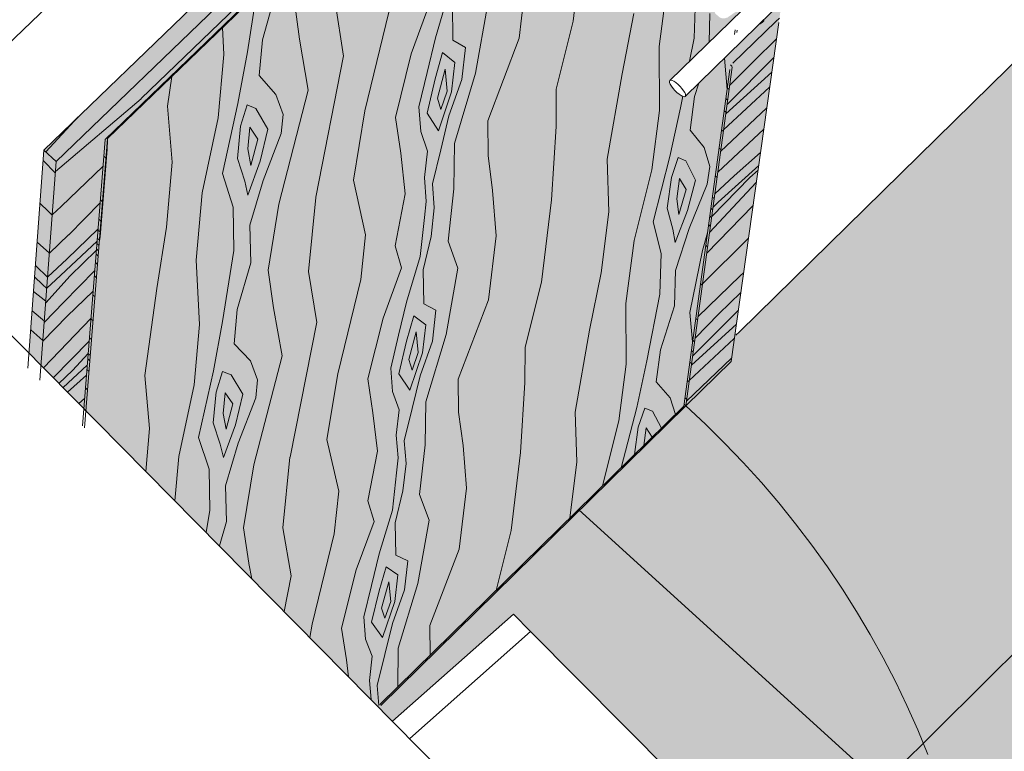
# Model space of a CAD drawing. Header units: centimetres. Extents: x -2274.6 to -2273.04, y 1316.35 to 1317.85.
# Tile 19 of 59: x -2274.06 to -2273.95, y 1316.71 to 1316.8. Entities that reach past the tile are written whole.
import ezdxf

# ---------------------------------------------------------------- set-up
doc = ezdxf.new("R2010")
doc.units = ezdxf.units.CM
for name, color, linetype, lineweight in [('_Przerywana-1', 254, 'Continuous', 9), ('Drzwi', 7, 'Continuous', 9), ('Drzwi-1', 250, 'Continuous', 9), ('Drzwi-3', 254, 'Continuous', 9), ('Modele ogólne', 7, 'Continuous', 9), ('Stropy', 7, 'Continuous', 9), ('Wzór powierzchni', 7, 'Continuous', 9), ('Wzór powierzchni-1', 250, 'Continuous', 9), ('Ściany', 7, 'Continuous', 9), ('Ściany-1', 250, 'Continuous', 25)]:
    doc.layers.add(name, color=color, linetype=linetype, lineweight=lineweight)
doc.layers.add('Drzwi-2', color=7, linetype='Continuous', lineweight=9, true_color=0xebd9b4)
doc.layers.add('Wzór powierzchni-3', color=7, linetype='Continuous', lineweight=9, true_color=0xf1ebe7)

# ---------------------------------------------------------------- blocks, each defined once
blk = doc.blocks.new('FP_9-Aksono')
at = {"layer": 'Wzór powierzchni-3'}
h = blk.add_hatch(color=256, dxfattribs=at)
h.paths.add_polyline_path([(-2273.89378, 1316.58642), (-2273.89301, 1316.58725), (-2273.89341, 1316.58865), (-2273.89379, 1316.59034), (-2273.89417, 1316.5979), (-2273.89267, 1316.60572), (-2273.89053, 1316.6105), (-2273.88957, 1316.61266), (-2273.88815, 1316.61453), (-2273.88801, 1316.61524), (-2273.88502, 1316.62192), (-2273.88054, 1316.62772), (-2273.8748, 1316.63235), (-2273.86804, 1316.63559), (-2273.86468, 1316.63636), (-2273.86418, 1316.63682), (-2273.86409, 1316.63682), (-2273.86398, 1316.63701), (-2273.83077, 1316.67087), (-2273.8307, 1316.67089), (-2273.83064, 1316.67088), (-2273.83058, 1316.67089), (-2273.83059, 1316.67116), (-2273.82683, 1316.675), (-2273.82644, 1316.67501), (-2273.8222, 1316.67116), (-2273.82212, 1316.67095), (-2273.82212, 1316.67084), (-2273.82199, 1316.67092), (-2273.79547, 1316.64717), (-2273.78619, 1316.65674), (-2273.78457, 1316.66176), (-2273.78716, 1316.66272), (-2273.7949, 1316.66722), (-2273.80171, 1316.67294), (-2273.80736, 1316.67969), (-2273.80812, 1316.68103), (-2273.81007, 1316.68312), (-2273.81543, 1316.69106), (-2273.81937, 1316.69963), (-2273.8218, 1316.70861), (-2273.8219, 1316.70971), (-2273.82272, 1316.71004), (-2273.82299, 1316.71032), (-2273.82299, 1316.71041), (-2273.82218, 1316.71266), (-2273.82263, 1316.7181), (-2273.82192, 1316.72677), (-2273.81928, 1316.73668), (-2273.81548, 1316.7448), (-2273.81029, 1316.75212), (-2273.80386, 1316.75847), (-2273.79635, 1316.76366), (-2273.78798, 1316.76756), (-2273.77897, 1316.77008), (-2273.76956, 1316.77114), (-2273.75999, 1316.77072), (-2273.75053, 1316.76884), (-2273.74142, 1316.76553), (-2273.7329, 1316.76089), (-2273.72609, 1316.75569), (-2273.75617, 1316.79749), (-2273.75718, 1316.79932), (-2273.75788, 1316.80147), (-2273.75811, 1316.80316), (-2273.75788, 1316.80568), (-2273.75387, 1316.81708), (-2273.75364, 1316.81764), (-2273.75253, 1316.81923), (-2273.75153, 1316.82043), (-2273.74942, 1316.82197), (-2273.74333, 1316.82552), (-2273.74046, 1316.8334), (-2273.7398, 1316.83452), (-2273.73919, 1316.83533), (-2273.73805, 1316.83653), (-2273.73718, 1316.8373), (-2273.73515, 1316.83874), (-2273.7331, 1316.83994), (-2273.67568, 1316.87324), (-2273.66182, 1316.89553), (-2273.661, 1316.89664), (-2273.6603, 1316.89735), (-2273.65877, 1316.8988), (-2273.65747, 1316.89978), (-2273.65576, 1316.90094), (-2273.65406, 1316.90181), (-2273.65331, 1316.90212), (-2273.65216, 1316.90254), (-2273.64999, 1316.90295), (-2273.6488, 1316.90295), (-2273.64788, 1316.90289), (-2273.64596, 1316.90228), (-2273.64503, 1316.90196), (-2273.64342, 1316.90087), (-2273.64198, 1316.89929), (-2273.60224, 1316.84643), (-2273.57711, 1316.87235), (-2273.63716, 1316.92254), (-2273.6388, 1316.92161), (-2273.64178, 1316.9241), (-2273.64115, 1316.92587), (-2273.64437, 1316.92857), (-2273.60529, 1317.03809), (-2273.55202, 1317.09121), (-2273.45917, 1317.01676), (-2273.43427, 1317.04229), (-2273.43418, 1317.04219), (-2273.43421, 1317.04245), (-2273.43081, 1317.0459), (-2273.43075, 1317.04584), (-2273.43073, 1317.04584), (-2273.43075, 1317.04601), (-2273.39857, 1317.07898), (-2273.39851, 1317.07902), (-2273.39844, 1317.07907), (-2273.39836, 1317.07902), (-2273.39839, 1317.07925), (-2273.39503, 1317.08265), (-2273.39497, 1317.08259), (-2273.39495, 1317.0826), (-2273.39497, 1317.08276), (-2273.3632, 1317.11531), (-2273.36315, 1317.11535), (-2273.36308, 1317.11541), (-2273.36299, 1317.11535), (-2273.36302, 1317.11557), (-2273.35981, 1317.11887), (-2273.35945, 1317.11888), (-2273.35525, 1317.11557), (-2273.35517, 1317.11528), (-2273.35503, 1317.11533), (-2273.3313, 1317.0969), (-2273.2474, 1317.18387), (-2273.31785, 1317.23712), (-2273.36323, 1317.19114), (-2273.37073, 1317.19689), (-2273.36958, 1317.19938), (-2273.42652, 1317.24302), (-2273.42954, 1317.22014), (-2273.42979, 1317.21969), (-2273.43046, 1317.21684), (-2273.43283, 1317.21256), (-2273.43652, 1317.20888), (-2273.43951, 1317.20715), (-2273.44134, 1317.20614), (-2273.44669, 1317.2046), (-2273.4486, 1317.2043), (-2273.45307, 1317.20427), (-2273.45805, 1317.20506), (-2273.46003, 1317.2055), (-2273.46454, 1317.2074), (-2273.46954, 1317.2106), (-2273.47254, 1317.21336), (-2273.47395, 1317.215), (-2273.47497, 1317.21632), (-2273.47669, 1317.21945), (-2273.47749, 1317.22155), (-2273.47829, 1317.22418), (-2273.47861, 1317.22931), (-2273.47749, 1317.23421), (-2273.47501, 1317.23861), (-2273.47132, 1317.24224), (-2273.46853, 1317.24395), (-2273.46597, 1317.24517), (-2273.4652, 1317.24542), (-2273.46329, 1317.24602), (-2273.45236, 1317.26282), (-2273.45947, 1317.26828), (-2273.5197, 1317.20914), (-2273.52109, 1317.2054), (-2273.52576, 1317.20081), (-2273.52588, 1317.20089), (-2273.59895, 1317.12911), (-2273.59908, 1317.12922), (-2273.59929, 1317.12859), (-2273.60409, 1317.12387), (-2273.60544, 1317.12496), (-2273.97766, 1316.75949), (-2273.97808, 1316.75651), (-2273.98354, 1316.75115), (-2273.98375, 1316.75134), (-2273.98378, 1316.75112), (-2274.02063, 1316.71493), (-2274.01887, 1316.71315), (-2274.00429, 1316.72606), (-2273.89204, 1316.61292), (-2273.89742, 1316.59011), (-2273.89378, 1316.58642)])
h.paths.add_polyline_path([(-2273.89183, 1316.58841), (-2273.88698, 1316.59338), (-2273.88901, 1316.60045), (-2273.88935, 1316.60805), (-2273.88886, 1316.61067), (-2273.89135, 1316.60512), (-2273.89271, 1316.59775), (-2273.89234, 1316.59019), (-2273.89213, 1316.58948)])
h.paths.add_polyline_path([(-2273.82614, 1316.66691), (-2273.826, 1316.66699), (-2273.82628, 1316.66695), (-2273.82614, 1316.66691)])
h.paths.add_polyline_path([(-2273.42631, 1317.04227), (-2273.4263, 1317.04234), (-2273.42631, 1317.04228), (-2273.42631, 1317.04227)])
h.paths.add_polyline_path([(-2273.39054, 1317.07907), (-2273.39052, 1317.07913), (-2273.39054, 1317.07907)])
h.paths.add_polyline_path([(-2273.35859, 1317.11193), (-2273.35858, 1317.11199), (-2273.3586, 1317.11193)])
h.paths.add_polyline_path([(-2273.45205, 1317.20536), (-2273.44705, 1317.20566), (-2273.44187, 1317.20715), (-2273.43739, 1317.20976), (-2273.43717, 1317.20994), (-2273.43389, 1317.21321), (-2273.43156, 1317.21742), (-2273.43054, 1317.2221), (-2273.43095, 1317.22717), (-2273.43256, 1317.23176), (-2273.43551, 1317.23621), (-2273.43946, 1317.23998), (-2273.4444, 1317.24295), (-2273.44486, 1317.24316), (-2273.44976, 1317.24491), (-2273.45076, 1317.24507), (-2273.45133, 1317.24516), (-2273.46817, 1317.21093), (-2273.46361, 1317.20817), (-2273.46328, 1317.208), (-2273.45821, 1317.20618), (-2273.45794, 1317.20612), (-2273.45336, 1317.20544), (-2273.45257, 1317.20539)])
h.paths.add_polyline_path([(-2273.46916, 1317.21175), (-2273.45265, 1317.24535), (-2273.45529, 1317.2457), (-2273.45567, 1317.24573), (-2273.46084, 1317.24542), (-2273.46621, 1317.24382), (-2273.46624, 1317.24381), (-2273.47045, 1317.24137), (-2273.47073, 1317.24114), (-2273.47404, 1317.23782), (-2273.47632, 1317.23378), (-2273.47738, 1317.22912), (-2273.47704, 1317.22414), (-2273.47543, 1317.21945), (-2273.47254, 1317.215), (-2273.46917, 1317.21176)])
h.paths.add_polyline_path([(-2273.42982, 1317.2275), (-2273.42769, 1317.24391), (-2273.4453, 1317.25741), (-2273.4508, 1317.24623), (-2273.44821, 1317.24557), (-2273.4462, 1317.245), (-2273.44235, 1317.24316), (-2273.43863, 1317.24067), (-2273.4345, 1317.23673), (-2273.43215, 1317.23344), (-2273.43132, 1317.23176), (-2273.42986, 1317.22761)])
h.paths.add_polyline_path([(-2273.46156, 1317.2464), (-2273.4606, 1317.2465), (-2273.45536, 1317.2468), (-2273.45208, 1317.24651), (-2273.44633, 1317.25821), (-2273.45136, 1317.26206), (-2273.46153, 1317.24644)])
blk = doc.blocks.new('FP_10-Aksono')
at = {"layer": 'Drzwi-2'}
h = blk.add_hatch(color=256, dxfattribs=at)
h.paths.add_polyline_path([(-2274.05604, 1316.75081), (-2274.05348, 1316.78323), (-2273.96782, 1316.86597), (-2273.97573, 1316.80771), (-2273.97529, 1316.80799), (-2273.9746, 1316.80816), (-2273.97391, 1316.80747), (-2273.97385, 1316.80725), (-2273.97388, 1316.8067), (-2273.97449, 1316.80558), (-2273.97478, 1316.80508), (-2273.97164, 1316.80227), (-2273.96139, 1316.87517), (-2274.05936, 1316.78059), (-2274.06119, 1316.75603), (-2274.05734, 1316.75213)])
h.paths.add_polyline_path([(-2273.98354, 1316.75115), (-2273.97808, 1316.75651), (-2273.97199, 1316.79978), (-2273.97365, 1316.79811), (-2273.9737, 1316.79801), (-2273.97437, 1316.79733), (-2273.97456, 1316.79718), (-2273.97462, 1316.79716), (-2273.97467, 1316.79716), (-2273.97764, 1316.79427), (-2273.98262, 1316.75784)])
h.paths.add_polyline_path([(-2273.97705, 1316.79856), (-2273.97688, 1316.79881), (-2273.97701, 1316.79884), (-2273.97703, 1316.79867)])
h.paths.add_polyline_path([(-2273.97501, 1316.80054), (-2273.97441, 1316.80121), (-2273.9749, 1316.80163), (-2273.97527, 1316.80091), (-2273.97508, 1316.8006)])
blk = doc.blocks.new('FP_11-Aksono')
at = {"layer": 'Drzwi-2'}
h = blk.add_hatch(color=256, dxfattribs=at)
h.paths.add_polyline_path([(-2273.98354, 1316.75115), (-2273.97764, 1316.79427), (-2273.97792, 1316.79399), (-2273.98375, 1316.75134), (-2273.98365, 1316.75125)])
h.paths.add_polyline_path([(-2273.97733, 1316.79828), (-2273.97705, 1316.79856), (-2273.97706, 1316.79885), (-2273.97726, 1316.79884), (-2273.97728, 1316.79867)])
h.paths.add_polyline_path([(-2273.97608, 1316.80742), (-2273.97581, 1316.80762), (-2273.96782, 1316.86597), (-2273.96822, 1316.86558), (-2273.96814, 1316.86551), (-2273.97604, 1316.80771)])
blk = doc.blocks.new('FP_12-Aksono')
at = {"layer": 'Drzwi-2'}
blk.add_hatch(color=256, dxfattribs=at).paths.add_polyline_path([(-2274.06119, 1316.75603), (-2274.05936, 1316.78059), (-2274.06085, 1316.78196), (-2274.06265, 1316.7575)])
blk = doc.blocks.new('FP_13-Aksono')
at = {"layer": 'Drzwi-2'}
blk.add_hatch(color=256, dxfattribs=at).paths.add_polyline_path([(-2274.05936, 1316.78059), (-2273.96139, 1316.87517), (-2273.96288, 1316.87649), (-2274.06085, 1316.78196)])
blk = doc.blocks.new('FP_14-Aksono')
at = {"layer": 'Drzwi-2'}
h = blk.add_hatch(color=256, dxfattribs=at)
h.paths.add_polyline_path([(-2274.02063, 1316.71493), (-2273.98378, 1316.75112), (-2273.97792, 1316.79399), (-2273.98374, 1316.78839), (-2273.98433, 1316.78868), (-2273.98457, 1316.78888), (-2273.98504, 1316.78938), (-2273.98538, 1316.78988), (-2273.98549, 1316.7901), (-2273.98542, 1316.79039), (-2273.97732, 1316.79836), (-2273.9773, 1316.79879), (-2273.97752, 1316.79862), (-2273.97852, 1316.79793), (-2273.97888, 1316.79783), (-2273.97923, 1316.79785), (-2273.9795, 1316.79798), (-2273.98005, 1316.79847), (-2273.97993, 1316.79932), (-2273.97878, 1316.80107), (-2273.97786, 1316.80218), (-2273.97826, 1316.80201), (-2273.97869, 1316.80204), (-2273.97902, 1316.80222), (-2273.97949, 1316.80264), (-2273.97931, 1316.80361), (-2273.9781, 1316.80539), (-2273.97657, 1316.80702), (-2273.97608, 1316.80742), (-2273.96814, 1316.86551), (-2274.05318, 1316.78336), (-2274.05579, 1316.75055), (-2274.02857, 1316.72298)])
h.paths.add_polyline_path([(-2273.98362, 1316.78842), (-2273.98357, 1316.78852), (-2273.98362, 1316.78848)])
blk = doc.blocks.new('FP_15-Aksono')
at = {"layer": 'Drzwi-2'}
blk.add_hatch(color=256, dxfattribs=at).paths.add_polyline_path([(-2274.05579, 1316.75055), (-2274.05318, 1316.78336), (-2274.05326, 1316.78344), (-2274.05348, 1316.78323), (-2274.05604, 1316.75081)])
blk = doc.blocks.new('FP_16-Aksono')
at = {"layer": 'Drzwi-2'}
blk.add_hatch(color=256, dxfattribs=at).paths.add_polyline_path([(-2274.05318, 1316.78336), (-2273.96814, 1316.86551), (-2273.96822, 1316.86558), (-2274.05326, 1316.78344)])
blk = doc.blocks.new('FP_37-Aksono')
at = {"layer": 'Wzór powierzchni'}
for p, q in [((-2273.97203, 1316.69354), (-2273.45739, 1317.2049)), ((-2273.87785, 1316.63081), (-2273.99646, 1316.73867))]:
    blk.add_line(p, q, dxfattribs=at)
blk = doc.blocks.new('FP_38-Aksono')
at = {"layer": 'Drzwi-3'}
for p, q in [((-2274.04914, 1316.78816), (-2274.03365, 1316.80312)), ((-2273.97268, 1316.79745), (-2273.97227, 1316.79784)), ((-2273.97789, 1316.79244), (-2273.97268, 1316.79744)), ((-2273.97532, 1316.79271), (-2273.97262, 1316.79535)), ((-2273.97857, 1316.78747), (-2273.97293, 1316.79312)), ((-2273.97826, 1316.78974), (-2273.97532, 1316.79271)), ((-2273.97872, 1316.78634), (-2273.97318, 1316.79135)), ((-2273.97899, 1316.7844), (-2273.97344, 1316.78953)), ((-2274.05945, 1316.77938), (-2274.04914, 1316.78815)), ((-2273.97935, 1316.78178), (-2273.97379, 1316.78705)), ((-2273.97968, 1316.77932), (-2273.97415, 1316.78448)), ((-2273.97773, 1316.77887), (-2273.97454, 1316.78166)), ((-2274.05877, 1316.77517), (-2274.05373, 1316.78004)), ((-2273.97963, 1316.77568), (-2273.97476, 1316.78012)), ((-2273.98041, 1316.77398), (-2273.97581, 1316.77864)), ((-2273.98004, 1316.77671), (-2273.97773, 1316.77887)), ((-2273.97581, 1316.77864), (-2273.97484, 1316.77954)), ((-2273.98068, 1316.77205), (-2273.97505, 1316.77805)), ((-2274.05983, 1316.77419), (-2274.05876, 1316.77518)), ((-2274.05787, 1316.77176), (-2274.05408, 1316.77559)), ((-2273.98102, 1316.76953), (-2273.97545, 1316.77523)), ((-2273.98026, 1316.77509), (-2273.97963, 1316.77568)), ((-2274.06018, 1316.76953), (-2274.05788, 1316.77176)), ((-2274.0581, 1316.76881), (-2274.05433, 1316.77247)), ((-2274.05944, 1316.76631), (-2274.05444, 1316.771)), ((-2273.98153, 1316.76585), (-2273.97599, 1316.77136)), ((-2274.05769, 1316.7668), (-2274.05454, 1316.76985)), ((-2274.06039, 1316.76669), (-2274.05811, 1316.76881)), ((-2274.06063, 1316.76355), (-2274.05769, 1316.7668)), ((-2274.0585, 1316.76361), (-2274.05472, 1316.76747)), ((-2273.98207, 1316.76188), (-2273.97698, 1316.7668)), ((-2273.97698, 1316.7668), (-2273.97658, 1316.76718)), ((-2274.05943, 1316.76632), (-2274.0605, 1316.76534)), ((-2274.05806, 1316.76194), (-2274.05492, 1316.76498)), ((-2273.97955, 1316.76222), (-2273.97692, 1316.7648)), ((-2274.0608, 1316.76124), (-2274.0585, 1316.7636)), ((-2274.06097, 1316.75895), (-2274.05806, 1316.76194)), ((-2273.98272, 1316.75714), (-2273.97721, 1316.76268)), ((-2273.98242, 1316.75931), (-2273.97955, 1316.76222)), ((-2274.06092, 1316.75575), (-2274.05518, 1316.76171)), ((-2273.98287, 1316.75607), (-2273.97745, 1316.761)), ((-2274.05972, 1316.75454), (-2274.0554, 1316.75895)), ((-2273.98312, 1316.75422), (-2273.9777, 1316.75926)), ((-2274.05743, 1316.75542), (-2274.05552, 1316.75744)), ((-2274.05855, 1316.75335), (-2274.05563, 1316.75606)), ((-2273.98346, 1316.75171), (-2273.97803, 1316.75689)), ((-2274.05905, 1316.75385), (-2274.05743, 1316.75542)), ((-2274.058, 1316.75279), (-2274.05572, 1316.75484)), ((-2274.05665, 1316.75142), (-2274.05595, 1316.75202))]:
    blk.add_line(p, q, dxfattribs=at)
blk = doc.blocks.new('FP_39-Aksono')
at = {"layer": 'Drzwi-3'}
for p, q in [((-2273.97816, 1316.79224), (-2273.97794, 1316.79204)), ((-2273.97854, 1316.78947), (-2273.97832, 1316.78926)), ((-2273.97871, 1316.78817), (-2273.9785, 1316.78797)), ((-2273.97891, 1316.78671), (-2273.97869, 1316.78655)), ((-2273.97923, 1316.7844), (-2273.97901, 1316.78422)), ((-2273.97953, 1316.78221), (-2273.97931, 1316.78203)), ((-2273.97999, 1316.77885), (-2273.97977, 1316.77868)), ((-2273.98034, 1316.77631), (-2273.98012, 1316.77613)), ((-2273.98065, 1316.77403), (-2273.98044, 1316.77382)), ((-2273.98052, 1316.77495), (-2273.98031, 1316.77476)), ((-2273.98079, 1316.77298), (-2273.98058, 1316.77277)), ((-2273.98113, 1316.77049), (-2273.98092, 1316.77028)), ((-2273.98176, 1316.76588), (-2273.98155, 1316.76569)), ((-2273.98234, 1316.76169), (-2273.98212, 1316.7615)), ((-2273.9827, 1316.75905), (-2273.98249, 1316.75885)), ((-2273.98287, 1316.75782), (-2273.98265, 1316.75762)), ((-2273.98306, 1316.75643), (-2273.98284, 1316.75626)), ((-2273.98336, 1316.75422), (-2273.98314, 1316.75404)), ((-2273.98364, 1316.75213), (-2273.98343, 1316.75195))]:
    blk.add_line(p, q, dxfattribs=at)
blk = doc.blocks.new('FP_40-Aksono')
at = {"layer": 'Drzwi-3'}
for p, q in [((-2274.06094, 1316.78072), (-2274.05946, 1316.77919)), ((-2274.06132, 1316.77554), (-2274.06036, 1316.77461)), ((-2274.06036, 1316.77461), (-2274.05984, 1316.77414)), ((-2274.06167, 1316.77089), (-2274.06018, 1316.76953)), ((-2274.06188, 1316.76804), (-2274.0604, 1316.76662)), ((-2274.06101, 1316.76576), (-2274.06198, 1316.76668)), ((-2274.06102, 1316.76576), (-2274.0605, 1316.76527)), ((-2274.06211, 1316.76492), (-2274.06061, 1316.76378)), ((-2274.06228, 1316.7626), (-2274.06079, 1316.76134)), ((-2274.06244, 1316.7603), (-2274.06097, 1316.75904))]:
    blk.add_line(p, q, dxfattribs=at)
blk = doc.blocks.new('FP_41-Aksono')
at = {"layer": 'Drzwi-3'}
blk.add_line((-2274.05672, 1316.78595), (-2274.06061, 1316.78174), dxfattribs=at)
blk = doc.blocks.new('FP_42-Aksono')
at = {"layer": 'Drzwi-3'}
for p, q in [((-2273.99711, 1316.79749), (-2273.99585, 1316.80788)), ((-2274.00363, 1316.79544), (-2274.00268, 1316.80357)), ((-2273.98673, 1316.79443), (-2273.98569, 1316.8024)), ((-2274.03454, 1316.79524), (-2274.03287, 1316.80112)), ((-2274.0137, 1316.79548), (-2274.012, 1316.80124)), ((-2274.03635, 1316.79379), (-2274.03529, 1316.80064)), ((-2274.03008, 1316.79533), (-2274.03072, 1316.80014)), ((-2273.98255, 1316.79546), (-2273.98237, 1316.80061)), ((-2274.02477, 1316.79329), (-2274.02577, 1316.7998)), ((-2274.0166, 1316.79355), (-2274.0143, 1316.79989)), ((-2274.0116, 1316.7952), (-2274.01165, 1316.79952)), ((-2274.00885, 1316.79122), (-2274.00737, 1316.79959)), ((-2274.02218, 1316.78668), (-2274.01932, 1316.79858)), ((-2273.99121, 1316.79116), (-2273.98978, 1316.79842)), ((-2273.98073, 1316.79497), (-2273.98065, 1316.79841)), ((-2274.03919, 1316.79349), (-2274.03934, 1316.79673)), ((-2273.99914, 1316.7893), (-2273.99711, 1316.79749)), ((-2274.03494, 1316.79093), (-2274.03454, 1316.79524)), ((-2274.02902, 1316.78918), (-2274.03007, 1316.79533)), ((-2274.01469, 1316.79132), (-2274.0137, 1316.79548)), ((-2274.01009, 1316.79434), (-2274.0116, 1316.7952)), ((-2274.0074, 1316.7855), (-2274.00363, 1316.79544)), ((-2273.98309, 1316.79266), (-2273.98255, 1316.79546)), ((-2274.01053, 1316.79045), (-2274.01009, 1316.79434)), ((-2273.98672, 1316.78673), (-2273.98673, 1316.79443)), ((-2274.03987, 1316.78585), (-2274.03919, 1316.79349)), ((-2274.03748, 1316.78756), (-2274.03635, 1316.79379)), ((-2274.0281, 1316.77629), (-2274.02476, 1316.79332)), ((-2274.01849, 1316.78589), (-2274.0166, 1316.79355)), ((-2274.01283, 1316.79371), (-2274.01371, 1316.79054)), ((-2274.01136, 1316.79253), (-2274.01283, 1316.79371)), ((-2273.97856, 1316.78927), (-2273.97888, 1316.79303)), ((-2274.01343, 1316.78821), (-2274.01252, 1316.7917)), ((-2274.01252, 1316.7917), (-2274.01228, 1316.78904)), ((-2274.01175, 1316.78897), (-2274.01136, 1316.79253)), ((-2274.04595, 1316.78725), (-2274.04546, 1316.79082)), ((-2274.03293, 1316.78867), (-2274.03494, 1316.79093)), ((-2274.01568, 1316.78718), (-2274.01469, 1316.79132)), ((-2274.01371, 1316.79054), (-2274.01469, 1316.7864)), ((-2274.01208, 1316.78608), (-2274.01053, 1316.79045)), ((-2274.01139, 1316.78275), (-2274.00885, 1316.79122)), ((-2273.99302, 1316.78086), (-2273.99121, 1316.79116)), ((-2273.99917, 1316.7848), (-2273.99914, 1316.7893)), ((-2273.98249, 1316.78841), (-2273.98198, 1316.79003)), ((-2274.03205, 1316.78624), (-2274.03293, 1316.78867)), ((-2274.03254, 1316.77546), (-2274.02902, 1316.78918)), ((-2274.01305, 1316.78685), (-2274.01343, 1316.78821)), ((-2274.01333, 1316.78428), (-2274.01175, 1316.78897)), ((-2274.01228, 1316.78904), (-2274.01305, 1316.78685)), ((-2273.98417, 1316.78704), (-2273.9839, 1316.78845)), ((-2273.98303, 1316.78436), (-2273.98249, 1316.78841)), ((-2274.04539, 1316.78051), (-2274.04595, 1316.78725)), ((-2274.03748, 1316.78756), (-2274.03936, 1316.77916)), ((-2274.03717, 1316.78486), (-2274.03638, 1316.78743)), ((-2274.03638, 1316.78743), (-2274.03531, 1316.78696)), ((-2274.03531, 1316.78696), (-2274.03388, 1316.78447)), ((-2274.01546, 1316.78422), (-2274.01568, 1316.78718)), ((-2273.98545, 1316.7812), (-2273.98417, 1316.78704)), ((-2274.04179, 1316.7768), (-2274.03987, 1316.78585)), ((-2274.03227, 1316.78395), (-2274.03205, 1316.78624)), ((-2274.02358, 1316.77835), (-2274.02218, 1316.78668)), ((-2274.01788, 1316.78158), (-2274.01849, 1316.78589)), ((-2274.01469, 1316.7864), (-2274.01333, 1316.78428)), ((-2274.01306, 1316.78198), (-2274.01208, 1316.78608)), ((-2273.98765, 1316.77958), (-2273.98672, 1316.78673)), ((-2274.03753, 1316.78093), (-2274.03717, 1316.78486)), ((-2274.03631, 1316.78211), (-2274.03607, 1316.78473)), ((-2274.03607, 1316.78473), (-2274.03509, 1316.78329)), ((-2274.00736, 1316.7813), (-2274.0074, 1316.7855)), ((-2273.99973, 1316.77595), (-2273.99917, 1316.7848)), ((-2274.03595, 1316.78009), (-2274.03509, 1316.78329)), ((-2274.03479, 1316.78062), (-2274.03388, 1316.78447)), ((-2274.03446, 1316.77828), (-2274.03227, 1316.78395)), ((-2274.01466, 1316.78185), (-2274.01546, 1316.78422)), ((-2273.98133, 1316.78226), (-2273.98303, 1316.78436)), ((-2274.05322, 1316.78206), (-2274.0532, 1316.78313)), ((-2274.03595, 1316.78009), (-2274.03631, 1316.78211)), ((-2274.01148, 1316.77729), (-2274.01139, 1316.78275)), ((-2273.98065, 1316.77999), (-2273.98133, 1316.78226)), ((-2274.05406, 1316.77152), (-2274.05322, 1316.78207)), ((-2274.03667, 1316.7782), (-2274.03753, 1316.78093)), ((-2274.01734, 1316.77668), (-2274.01788, 1316.78158)), ((-2274.01501, 1316.77866), (-2274.01466, 1316.78185)), ((-2274.01404, 1316.77791), (-2274.01306, 1316.78198)), ((-2274.00681, 1316.77708), (-2274.00736, 1316.7813)), ((-2273.98545, 1316.7812), (-2273.98748, 1316.77331)), ((-2273.98528, 1316.77867), (-2273.98447, 1316.78108)), ((-2273.98447, 1316.78108), (-2273.98353, 1316.78065)), ((-2274.04607, 1316.77266), (-2274.04539, 1316.78051)), ((-2274.03628, 1316.77652), (-2274.03479, 1316.78062)), ((-2273.99282, 1316.77454), (-2273.99302, 1316.78086)), ((-2273.98353, 1316.78065), (-2273.98236, 1316.77832)), ((-2273.98095, 1316.77784), (-2273.98065, 1316.77999)), ((-2274.03807, 1316.77508), (-2274.03936, 1316.77916)), ((-2274.0148, 1316.77575), (-2274.01501, 1316.77866)), ((-2273.98976, 1316.77108), (-2273.98765, 1316.77958)), ((-2273.98577, 1316.77498), (-2273.98528, 1316.77867)), ((-2273.98463, 1316.77609), (-2273.98431, 1316.77855)), ((-2273.98431, 1316.77855), (-2273.9835, 1316.77721)), ((-2274.03628, 1316.77652), (-2274.03667, 1316.7782)), ((-2274.03607, 1316.77291), (-2274.03446, 1316.77828)), ((-2274.02212, 1316.77175), (-2274.02358, 1316.77835)), ((-2274.01383, 1316.775), (-2274.01404, 1316.77791)), ((-2273.98334, 1316.7747), (-2273.98236, 1316.77832)), ((-2273.98314, 1316.77251), (-2273.98095, 1316.77784)), ((-2274.04251, 1316.76871), (-2274.0418, 1316.7768)), ((-2274.02899, 1316.76734), (-2274.02811, 1316.77627)), ((-2274.01855, 1316.77041), (-2274.01734, 1316.77668)), ((-2274.01218, 1316.77101), (-2274.01148, 1316.77729)), ((-2274.0064, 1316.77165), (-2274.00681, 1316.77708)), ((-2273.98439, 1316.7742), (-2273.9835, 1316.77721)), ((-2274.03799, 1316.76987), (-2274.03807, 1316.77508)), ((-2274.03384, 1316.76751), (-2274.03254, 1316.77546)), ((-2274.01501, 1316.77386), (-2274.0148, 1316.77575)), ((-2274.01421, 1316.77154), (-2274.01383, 1316.775)), ((-2274.00094, 1316.76606), (-2273.99973, 1316.77595)), ((-2273.98439, 1316.7742), (-2273.98463, 1316.77609)), ((-2274.01553, 1316.76914), (-2274.01501, 1316.77386)), ((-2273.99375, 1316.76718), (-2273.99282, 1316.77454)), ((-2273.98512, 1316.77242), (-2273.98577, 1316.77498)), ((-2273.98484, 1316.77085), (-2273.98334, 1316.7747)), ((-2274.04726, 1316.76529), (-2274.04607, 1316.77266)), ((-2274.03594, 1316.76837), (-2274.03606, 1316.77291)), ((-2273.9865, 1316.76949), (-2273.98748, 1316.77331)), ((-2274.05416, 1316.77104), (-2274.05406, 1316.77152)), ((-2274.02268, 1316.76639), (-2274.02212, 1316.77175)), ((-2274.01518, 1316.76753), (-2274.01421, 1316.77154)), ((-2274.00731, 1316.76391), (-2274.0064, 1316.77165)), ((-2273.98484, 1316.77085), (-2273.98512, 1316.77242)), ((-2273.9848, 1316.76746), (-2273.98314, 1316.77251)), ((-2273.98154, 1316.76987), (-2273.98093, 1316.772)), ((-2274.01777, 1316.76779), (-2274.01855, 1316.77041)), ((-2274.01099, 1316.76772), (-2274.01218, 1316.77101)), ((-2273.99075, 1316.76348), (-2273.98976, 1316.77108)), ((-2274.03933, 1316.76132), (-2274.03799, 1316.76987)), ((-2274.01718, 1316.76363), (-2274.01553, 1316.76914)), ((-2273.98666, 1316.7646), (-2273.9865, 1316.76949)), ((-2273.98305, 1316.7624), (-2273.98154, 1316.76987)), ((-2274.0421, 1316.76094), (-2274.04251, 1316.76871)), ((-2274.03756, 1316.76275), (-2274.03594, 1316.76837)), ((-2274.0332, 1316.76297), (-2274.03384, 1316.76751)), ((-2274.028, 1316.76121), (-2274.02899, 1316.76734)), ((-2274.02001, 1316.76171), (-2274.01777, 1316.76779)), ((-2274.01511, 1316.76343), (-2274.01518, 1316.76753)), ((-2274.01242, 1316.75974), (-2274.01099, 1316.76772)), ((-2273.99513, 1316.76025), (-2273.99375, 1316.76718)), ((-2273.98489, 1316.7632), (-2273.9848, 1316.76746)), ((-2274.02545, 1316.75502), (-2274.02268, 1316.76639)), ((-2274.0029, 1316.75823), (-2274.00094, 1316.76606)), ((-2274.0487, 1316.75481), (-2274.04726, 1316.76528)), ((-2273.98822, 1316.75656), (-2273.98666, 1316.7646)), ((-2274.01813, 1316.75966), (-2274.01718, 1316.76363)), ((-2274.01364, 1316.76266), (-2274.01511, 1316.76343)), ((-2274.01097, 1316.75436), (-2274.00731, 1316.76391)), ((-2273.99071, 1316.75619), (-2273.99075, 1316.76348)), ((-2273.98657, 1316.75791), (-2273.98489, 1316.7632)), ((-2274.03794, 1316.75864), (-2274.03756, 1316.76275)), ((-2274.03214, 1316.75717), (-2274.0332, 1316.76297)), ((-2274.01631, 1316.76198), (-2274.01717, 1316.75894)), ((-2274.01487, 1316.76091), (-2274.01631, 1316.76198)), ((-2274.01405, 1316.75896), (-2274.01364, 1316.76266)), ((-2273.98272, 1316.75885), (-2273.98305, 1316.7624)), ((-2274.04275, 1316.75368), (-2274.0421, 1316.76094)), ((-2274.04042, 1316.75538), (-2274.03933, 1316.76132)), ((-2274.03121, 1316.74498), (-2274.02799, 1316.76123)), ((-2274.02183, 1316.75439), (-2274.02001, 1316.76171)), ((-2274.01525, 1316.75752), (-2274.01487, 1316.76091)), ((-2274.01908, 1316.7557), (-2274.01813, 1316.75966)), ((-2274.01689, 1316.75674), (-2274.016, 1316.76008)), ((-2274.016, 1316.76008), (-2274.01576, 1316.75757)), ((-2274.01487, 1316.75163), (-2274.01242, 1316.75974)), ((-2273.99687, 1316.75041), (-2273.99513, 1316.76025)), ((-2274.03597, 1316.75657), (-2274.03794, 1316.75864)), ((-2274.01717, 1316.75894), (-2274.01812, 1316.75499)), ((-2274.01555, 1316.75477), (-2274.01405, 1316.75896)), ((-2274.01678, 1316.75303), (-2274.01525, 1316.75752)), ((-2274.01576, 1316.75757), (-2274.01651, 1316.75547)), ((-2274.00291, 1316.75396), (-2274.0029, 1316.75823)), ((-2273.98709, 1316.75405), (-2273.98657, 1316.75791)), ((-2274.03511, 1316.75429), (-2274.03597, 1316.75657)), ((-2274.03555, 1316.74405), (-2274.03215, 1316.75717)), ((-2274.01651, 1316.75547), (-2274.01689, 1316.75674)), ((-2273.9916, 1316.74936), (-2273.99071, 1316.75619)), ((-2273.98944, 1316.75097), (-2273.98822, 1316.75656)), ((-2274.04042, 1316.75538), (-2274.04223, 1316.74735)), ((-2274.04011, 1316.75282), (-2274.03934, 1316.75528)), ((-2274.03934, 1316.75528), (-2274.03829, 1316.75488)), ((-2274.03829, 1316.75488), (-2274.03689, 1316.75256)), ((-2274.02679, 1316.74708), (-2274.02545, 1316.75502)), ((-2274.01887, 1316.7529), (-2274.01908, 1316.7557)), ((-2274.01812, 1316.75499), (-2274.01678, 1316.75303)), ((-2274.04814, 1316.74844), (-2274.0487, 1316.75482)), ((-2274.04461, 1316.74504), (-2274.04275, 1316.75368)), ((-2274.03532, 1316.75211), (-2274.03511, 1316.75429)), ((-2274.02122, 1316.75032), (-2274.02183, 1316.75439)), ((-2274.0165, 1316.75085), (-2274.01555, 1316.75477)), ((-2274.01092, 1316.75038), (-2274.01097, 1316.75436)), ((-2274.00343, 1316.74555), (-2274.00291, 1316.75396)), ((-2273.98541, 1316.75211), (-2273.98709, 1316.75405)), ((-2274.04045, 1316.74909), (-2274.04011, 1316.75283)), ((-2274.03926, 1316.75024), (-2274.03903, 1316.75274)), ((-2274.03903, 1316.75274), (-2274.03808, 1316.7514)), ((-2274.03777, 1316.74887), (-2274.03689, 1316.75256)), ((-2274.01807, 1316.75068), (-2274.01887, 1316.7529)), ((-2274.0389, 1316.74834), (-2274.03808, 1316.7514)), ((-2274.03744, 1316.74667), (-2274.03532, 1316.75211)), ((-2274.01494, 1316.74645), (-2274.01487, 1316.75163)), ((-2273.98479, 1316.75013), (-2273.98541, 1316.75211)), ((-2274.05578, 1316.75054), (-2274.05578, 1316.75068)), ((-2274.0389, 1316.74834), (-2274.03926, 1316.75024)), ((-2274.02068, 1316.74568), (-2274.02122, 1316.75032)), ((-2274.01841, 1316.74764), (-2274.01807, 1316.75068)), ((-2274.01745, 1316.74695), (-2274.0165, 1316.75085)), ((-2274.01037, 1316.74639), (-2274.01092, 1316.75038)), ((-2273.99665, 1316.74442), (-2273.99687, 1316.75041)), ((-2273.98944, 1316.75097), (-2273.99134, 1316.7437)), ((-2273.98928, 1316.74857), (-2273.98848, 1316.75089)), ((-2273.98848, 1316.75089), (-2273.98756, 1316.75051)), ((-2273.98756, 1316.75051), (-2273.98648, 1316.74847)), ((-2274.03961, 1316.74653), (-2274.04045, 1316.74909)), ((-2273.99357, 1316.74151), (-2273.9916, 1316.74936)), ((-2274.04859, 1316.74325), (-2274.04814, 1316.74844)), ((-2274.03922, 1316.74494), (-2274.03777, 1316.74888)), ((-2273.98971, 1316.7453), (-2273.98928, 1316.74857)), ((-2273.9886, 1316.74639), (-2273.98832, 1316.74849)), ((-2273.98832, 1316.74849), (-2273.9876, 1316.74737)), ((-2274.04096, 1316.74352), (-2274.04223, 1316.74735)), ((-2274.03922, 1316.74494), (-2274.03961, 1316.74653)), ((-2274.039, 1316.74153), (-2274.03744, 1316.74667)), ((-2274.02535, 1316.74086), (-2274.02679, 1316.74708)), ((-2274.01819, 1316.74488), (-2274.01841, 1316.74764)), ((-2274.01724, 1316.7442), (-2274.01745, 1316.74695)), ((-2274.02185, 1316.7397), (-2274.02068, 1316.74568)), ((-2274.01561, 1316.74046), (-2274.01494, 1316.74645)), ((-2274.00996, 1316.74125), (-2274.01037, 1316.74639)), ((-2274.00458, 1316.73612), (-2274.00343, 1316.74555)), ((-2274.04509, 1316.73971), (-2274.04461, 1316.74504)), ((-2274.03206, 1316.73646), (-2274.03122, 1316.74496)), ((-2274.01839, 1316.74308), (-2274.01819, 1316.74488)), ((-2274.01761, 1316.74091), (-2274.01724, 1316.7442)), ((-2273.99751, 1316.73764), (-2273.99665, 1316.74442)), ((-2274.04088, 1316.73858), (-2274.04096, 1316.74352)), ((-2274.03681, 1316.73647), (-2274.03555, 1316.74405)), ((-2274.01888, 1316.73859), (-2274.01839, 1316.74308)), ((-2274.03887, 1316.73722), (-2274.039, 1316.74153)), ((-2274.02588, 1316.73575), (-2274.02535, 1316.74086)), ((-2274.01854, 1316.73707), (-2274.01761, 1316.74091)), ((-2274.01082, 1316.73388), (-2274.00996, 1316.74125)), ((-2274.02108, 1316.73724), (-2274.02185, 1316.7397)), ((-2274.01444, 1316.73738), (-2274.01561, 1316.74046)), ((-2274.0413, 1316.73588), (-2274.04088, 1316.73858)), ((-2274.02048, 1316.73331), (-2274.01888, 1316.73859)), ((-2274.03972, 1316.73428), (-2274.03887, 1316.73722)), ((-2274.02325, 1316.7314), (-2274.02108, 1316.73724)), ((-2274.01846, 1316.73318), (-2274.01854, 1316.73707)), ((-2274.01581, 1316.72976), (-2274.01444, 1316.73738)), ((-2274.03617, 1316.73219), (-2274.03681, 1316.73647)), ((-2274.03107, 1316.73067), (-2274.03206, 1316.73647)), ((-2274.0064, 1316.7289), (-2274.00458, 1316.73612)), ((-2274.02856, 1316.72487), (-2274.02588, 1316.73575)), ((-2274.01438, 1316.7247), (-2274.01082, 1316.73388)), ((-2274.02141, 1316.7295), (-2274.02048, 1316.73331)), ((-2274.01702, 1316.7325), (-2274.01846, 1316.73318)), ((-2274.01741, 1316.72897), (-2274.01702, 1316.7325)), ((-2274.03581, 1316.73031), (-2274.03617, 1316.73218)), ((-2274.02502, 1316.72439), (-2274.02325, 1316.7314)), ((-2274.01963, 1316.73177), (-2274.02046, 1316.72886)), ((-2274.01822, 1316.73079), (-2274.01963, 1316.73177)), ((-2274.03193, 1316.72638), (-2274.03107, 1316.73069)), ((-2274.02018, 1316.72677), (-2274.01932, 1316.72997)), ((-2274.01932, 1316.72997), (-2274.01908, 1316.7276)), ((-2274.01858, 1316.72757), (-2274.01822, 1316.73079)), ((-2274.02233, 1316.72572), (-2274.02141, 1316.7295)), ((-2274.02046, 1316.72886), (-2274.02138, 1316.72508)), ((-2274.01887, 1316.72494), (-2274.01741, 1316.72897)), ((-2274.01819, 1316.72198), (-2274.01581, 1316.72976)), ((-2274.02007, 1316.72325), (-2274.01858, 1316.72757)), ((-2274.01908, 1316.7276), (-2274.01981, 1316.72558)), ((-2274.01981, 1316.72558), (-2274.02018, 1316.72677)), ((-2274.02211, 1316.72306), (-2274.02233, 1316.72572)), ((-2274.02884, 1316.72325), (-2274.02856, 1316.72487)), ((-2274.02441, 1316.72054), (-2274.02502, 1316.72439)), ((-2274.02138, 1316.72508), (-2274.02007, 1316.72325)), ((-2274.01979, 1316.72119), (-2274.01887, 1316.72494)), ((-2274.01432, 1316.72112), (-2274.01438, 1316.7247)), ((-2274.02132, 1316.72098), (-2274.02211, 1316.72306)), ((-2274.01824, 1316.71727), (-2274.01819, 1316.72198)), ((-2274.02416, 1316.71851), (-2274.02441, 1316.72054)), ((-2274.02164, 1316.71808), (-2274.02132, 1316.72098)), ((-2274.0207, 1316.71746), (-2274.01979, 1316.72119)), ((-2274.02145, 1316.71576), (-2274.02164, 1316.71808)), ((-2274.02051, 1316.71505), (-2274.0207, 1316.71746))]:
    blk.add_line(p, q, dxfattribs=at)
blk = doc.blocks.new('FP_43-Aksono')
at = {"layer": 'Drzwi-3'}
for p, q in [((-2274.05363, 1316.78123), (-2274.05337, 1316.781)), ((-2274.05405, 1316.77596), (-2274.05379, 1316.77572)), ((-2274.05423, 1316.77365), (-2274.05397, 1316.77341)), ((-2274.05398, 1316.77342), (-2274.05397, 1316.77341)), ((-2274.05434, 1316.77232), (-2274.05408, 1316.7721)), ((-2274.05447, 1316.77069), (-2274.05421, 1316.77047)), ((-2274.05442, 1316.77134), (-2274.05416, 1316.77112)), ((-2274.05457, 1316.76942), (-2274.05431, 1316.76917)), ((-2274.05452, 1316.77007), (-2274.05426, 1316.76982)), ((-2274.05431, 1316.76917), (-2274.05432, 1316.76917)), ((-2274.05426, 1316.76982), (-2274.05426, 1316.76982)), ((-2274.05465, 1316.76843), (-2274.05439, 1316.76819)), ((-2274.05478, 1316.76682), (-2274.05452, 1316.76657)), ((-2274.05452, 1316.76657), (-2274.05452, 1316.76657)), ((-2274.05496, 1316.76454), (-2274.0547, 1316.7643)), ((-2274.05519, 1316.76165), (-2274.05493, 1316.7614)), ((-2274.05537, 1316.75936), (-2274.05511, 1316.75915)), ((-2274.05552, 1316.75746), (-2274.05526, 1316.75723)), ((-2274.05557, 1316.75683), (-2274.05531, 1316.75659)), ((-2274.05531, 1316.75659), (-2274.05531, 1316.75659)), ((-2274.05567, 1316.75555), (-2274.05541, 1316.75531)), ((-2274.05585, 1316.75331), (-2274.05559, 1316.75309))]:
    blk.add_line(p, q, dxfattribs=at)

msp = doc.modelspace()

# ---------------------------------------------------------------- linework, layer by layer
at = {"layer": '_Przerywana-1'}
msp.add_line((-2273.98354, 1316.75115), (-2274.02027, 1316.71507), dxfattribs=at)
at = {"layer": 'Drzwi'}
for p, q in [((-2274.06085, 1316.78196), (-2273.96288, 1316.87649)), ((-2273.96139, 1316.87517), (-2274.05936, 1316.78059)), ((-2274.05348, 1316.78323), (-2273.96782, 1316.86597)), ((-2273.96814, 1316.86551), (-2274.05318, 1316.78336)), ((-2273.98546, 1316.79035), (-2273.97423, 1316.80131)), ((-2273.97063, 1316.80111), (-2273.98361, 1316.78843)), ((-2273.97234, 1316.79734), (-2273.97808, 1316.75651)), ((-2273.97766, 1316.79588), (-2273.97758, 1316.79643)), ((-2273.97734, 1316.79642), (-2273.97738, 1316.79614)), ((-2273.97456, 1316.79718), (-2273.97457, 1316.79717)), ((-2273.97454, 1316.79729), (-2273.97456, 1316.79718)), ((-2273.98378, 1316.75112), (-2273.97823, 1316.79168)), ((-2273.97796, 1316.79194), (-2273.98354, 1316.75115)), ((-2273.98546, 1316.79035), (-2273.9855, 1316.79026)), ((-2274.05318, 1316.78336), (-2274.05595, 1316.74849)), ((-2274.05318, 1316.78336), (-2274.05327, 1316.78344)), ((-2274.05621, 1316.74875), (-2274.05348, 1316.78323)), ((-2274.06278, 1316.75571), (-2274.06085, 1316.78196)), ((-2274.05936, 1316.78059), (-2274.06085, 1316.78196)), ((-2274.05936, 1316.78059), (-2274.06133, 1316.75423)), ((-2273.97808, 1316.75651), (-2273.98354, 1316.75115)), ((-2273.98354, 1316.75115), (-2273.98375, 1316.75134)), ((-2274.02038, 1316.71517), (-2273.98378, 1316.75112))]:
    msp.add_line(p, q, dxfattribs=at)
for points in [[(-2273.97457, 1316.79717, 0), (-2273.97434, 1316.79735, 0), (-2273.97412, 1316.79756, 0)], [(-2273.97462, 1316.79716, 0), (-2273.97463, 1316.79717, 0), (-2273.97465, 1316.79718, 0)], [(-2273.97457, 1316.79717, 0), (-2273.97459, 1316.79716, 0), (-2273.97462, 1316.79716, 0)], [(-2273.9855, 1316.79026, 0), (-2273.98549, 1316.7901, 0), (-2273.98541, 1316.7899, 0), (-2273.98527, 1316.78966, 0), (-2273.98508, 1316.7894, 0), (-2273.98485, 1316.78914, 0), (-2273.9846, 1316.7889, 0), (-2273.98435, 1316.78869, 0), (-2273.98411, 1316.78853, 0), (-2273.9839, 1316.78843, 0), (-2273.98374, 1316.78839, 0), (-2273.98362, 1316.78842, 0), (-2273.98357, 1316.78852, 0)], [(-2273.98357, 1316.78852, 0), (-2273.98359, 1316.78868, 0), (-2273.98367, 1316.78888, 0), (-2273.98381, 1316.78912, 0), (-2273.984, 1316.78938, 0), (-2273.98423, 1316.78964, 0), (-2273.98447, 1316.78988, 0), (-2273.98473, 1316.79009, 0), (-2273.98497, 1316.79025, 0), (-2273.98518, 1316.79035, 0), (-2273.98534, 1316.79039, 0), (-2273.98545, 1316.79036, 0)], [(-2273.98354, 1316.75115, 0), (-2273.98117, 1316.74893, 0), (-2273.97886, 1316.74666, 0), (-2273.97661, 1316.74432, 0), (-2273.97444, 1316.74192, 0), (-2273.97234, 1316.73946, 0), (-2273.97031, 1316.73694, 0), (-2273.96835, 1316.73438, 0), (-2273.96648, 1316.73175, 0), (-2273.96468, 1316.72908, 0), (-2273.96296, 1316.72636, 0), (-2273.96132, 1316.72359, 0), (-2273.95976, 1316.72078, 0), (-2273.95829, 1316.71793, 0), (-2273.9569, 1316.71504, 0), (-2273.9556, 1316.71211, 0), (-2273.95439, 1316.70915, 0)]]:
    msp.add_polyline3d(points, dxfattribs=at)
at = {"layer": 'Modele ogólne'}
for p, q in [((-2274.00429, 1316.72606), (-2274.01885, 1316.71318)), ((-2274.00223, 1316.72399), (-2274.00429, 1316.72606)), ((-2274.01679, 1316.71109), (-2274.00223, 1316.72399)), ((-2274.00223, 1316.72399), (-2274.01679, 1316.71109)), ((-2273.89417, 1316.61507), (-2274.00223, 1316.72399))]:
    msp.add_line(p, q, dxfattribs=at)
at = {"layer": 'Stropy'}
msp.add_line((-2273.59614, 1317.13409), (-2273.97707, 1316.76007), dxfattribs=at)
at = {"layer": 'Ściany'}
msp.add_line((-2273.9775, 1316.75966), (-2273.97707, 1316.76007), dxfattribs=at)
at = {"layer": 'Ściany-1'}
for p, q in [((-2274.08272, 1316.77783), (-2273.39049, 1317.4439)), ((-2273.89378, 1316.58642), (-2274.08272, 1316.77783))]:
    msp.add_line(p, q, dxfattribs=at)

# ---------------------------------------------------------------- block references
at = {"layer": 'Drzwi'}
for name in ['FP_41-Aksono', 'FP_38-Aksono', 'FP_42-Aksono', 'FP_39-Aksono', 'FP_43-Aksono', 'FP_40-Aksono']:
    msp.add_blockref(name, (0, 0), dxfattribs=at)
at = {"layer": 'Drzwi-1'}
for name in ['FP_13-Aksono', 'FP_10-Aksono', 'FP_14-Aksono', 'FP_16-Aksono', 'FP_11-Aksono', 'FP_15-Aksono', 'FP_12-Aksono']:
    msp.add_blockref(name, (0, 0), dxfattribs=at)
at = {"layer": 'Wzór powierzchni'}
msp.add_blockref('FP_37-Aksono', (0, 0), dxfattribs=at)
at = {"layer": 'Wzór powierzchni-1'}
msp.add_blockref('FP_9-Aksono', (0, 0), dxfattribs=at)

doc.saveas('drawing.dxf')
